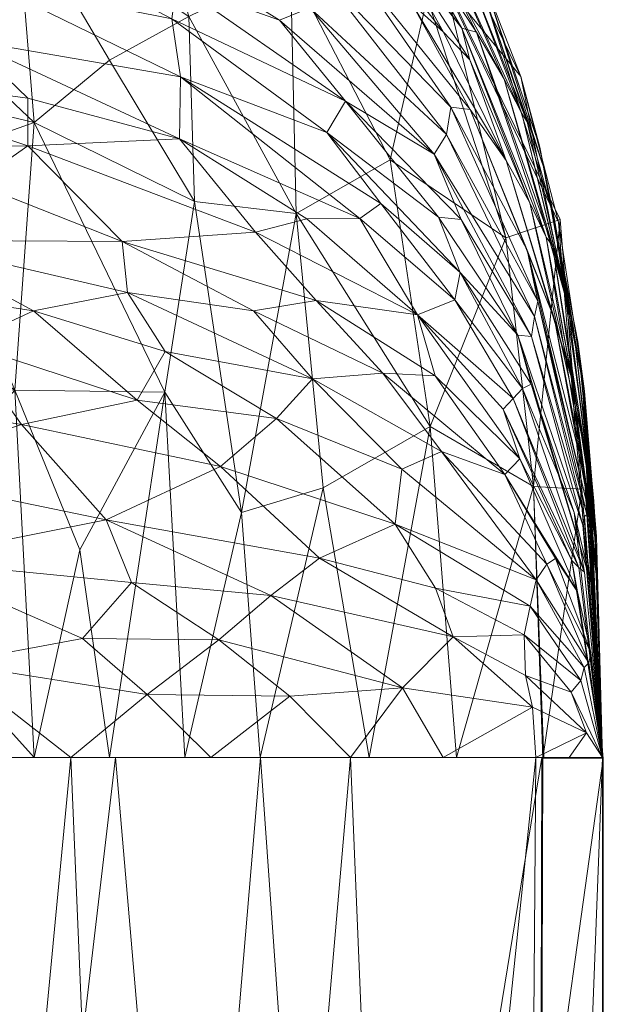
# Model space of a CAD drawing. Header units: millimetres. Extents: x -25 to 25, y -28 to 164.
# Tile 255 of 256: x 12 to 22, y 137 to 154. Entities that reach past the tile are written whole.
import ezdxf

# ---------------------------------------------------------------- set-up
doc = ezdxf.new("R2010")
doc.units = ezdxf.units.MM
doc.layers.add('A-GENM', color=13, linetype='Continuous')

# ---------------------------------------------------------------- blocks, each defined once
blk = doc.blocks.new('MODEL_FFAS1M02-101500BF0 - MODEL_FFAS1M02-101500BF0-457409-Preview')
at = {"layer": 'A-GENM', "lineweight": 9}
mesh = blk.add_polyface(dxfattribs=at)
corners = [(-20.905, 2.968, 216.28), (-20.905, 9.642, 216.279), (-20.905, 16.315, 216.28), (-20.901, 35.444, 216.283), (-20.909, 54.571, 216.28), (-20.926, 84.777, 216.268), (-20.792, 114.989, 216.342), (-20.901, 145.165, 216.28), (-20.75, 149.656, 216.286), (-20.285, 153.982, 216.236), (-18.934, 158.123, 216.29), (-16.516, 161.748, 216.289), (-12.932, 164.214, 216.281), (-8.745, 165.529, 216.265), (-4.403, 166.065, 216.283), (0, 166.212, 216.28), (4.406, 166.068, 216.28), (8.74, 165.534, 216.262), (12.914, 164.222, 216.281), (16.5, 161.758, 216.292), (18.915, 158.139, 216.296), (20.259, 154.048, 216.244), (20.728, 149.804, 216.292), (20.888, 145.165, 216.285), (20.789, 114.989, 216.341), (20.931, 84.777, 216.263), (20.91, 54.572, 216.279), (20.901, 35.444, 216.283), (20.905, 16.315, 216.28), (20.905, 9.642, 216.279), (20.905, 2.968, 216.28), (20.924, 2.954, 215.279), (21.393, 23.004, 215.302), (21.881, 43.317, 215.28), (21.905, 94.232, 215.274), (21.919, 145.158, 215.28), (21.183, 154.358, 215.28), (17.237, 162.464, 215.28), (9.127, 166.45, 215.28), (0, 167.212, 215.28), (-7.32, 166.762, 215.282), (-14.316, 164.65, 215.286), (-19.365, 159.569, 215.274), (-21.427, 152.765, 215.302), (-21.919, 145.158, 215.28), (-21.905, 94.239, 215.265), (-21.865, 43.317, 215.28), (-21.399, 23.135, 215.279), (-20.924, 2.954, 215.279), (-20.903, 25.88, 216.281), (-20.905, 45.008, 216.281), (-20.859, 99.883, 216.305), (20.86, 99.883, 216.302), (20.905, 45.008, 216.281), (20.903, 25.88, 216.282), (21.158, 12.979, 215.291), (21.637, 33.16, 215.291), (21.893, 68.774, 215.277), (21.912, 119.695, 215.277), (-21.912, 119.699, 215.272), (-21.885, 68.778, 215.272), (-21.632, 33.226, 215.279), (-21.162, 13.045, 215.279), (-21.895, 81.509, 215.269), (21.887, 56.046, 215.278), (21.899, 81.503, 215.275), (21.909, 106.964, 215.275), (-21.909, 106.969, 215.269), (-21.875, 56.047, 215.276), (20.92, 69.674, 216.271), (20.838, 130.077, 216.313), (-20.846, 130.077, 216.311), (-20.918, 69.674, 216.274), (-21.915, 132.428, 215.276), (21.915, 132.427, 215.278), (-20.874, 137.621, 216.295), (-21.917, 138.793, 215.278), (20.863, 137.621, 216.299), (21.917, 138.793, 215.279), (-20.913, 62.123, 216.277), (-21.88, 62.413, 215.274), (20.915, 62.123, 216.275), (21.89, 62.41, 215.278), (20.926, 77.225, 216.267), (-20.922, 77.225, 216.271), (21.914, 126.061, 215.278), (20.813, 122.533, 216.327), (-20.819, 122.533, 216.327), (-21.914, 126.064, 215.274), (21.896, 75.139, 215.276), (-21.89, 75.143, 215.27), (-21.87, 49.682, 215.278), (21.884, 49.681, 215.279), (-20.902, 30.662, 216.282), (-21.28, 18.09, 215.279), (-21.9, 87.874, 215.267), (20.824, 107.436, 216.321), (21.91, 113.33, 215.276), (21.041, 7.967, 215.285), (-21.907, 100.604, 215.267), (-21.91, 113.334, 215.27), (-20.825, 107.436, 216.324), (-21.043, 8, 215.279), (-20.903, 40.226, 216.282), (21.515, 28.082, 215.296), (20.904, 21.097, 216.281), (20.903, 40.226, 216.282), (21.907, 100.598, 215.275), (4.564, 166.831, 215.28), (13.182, 164.457, 215.28), (19.21, 158.411, 215.28), (21.902, 87.868, 215.275), (21.551, 149.758, 215.28), (20.895, 92.33, 216.282), (-20.907, 49.789, 216.281), (20.907, 49.79, 216.28), (-21.516, 28.181, 215.279), (-20.904, 21.097, 216.281), (-20.893, 92.33, 216.286), (-21.748, 38.271, 215.28), (20.902, 30.662, 216.282), (21.275, 17.991, 215.296), (21.759, 38.238, 215.285)]
mesh.append_faces([[corners[k] for k in face] for face in [(98, 30, 31)]], dxfattribs={"vtx0": -1})
mesh.append_faces([[corners[k] for k in face] for face in [(117, 94, 2), (68, 79, 80), (26, 64, 81), (118, 95, 5), (46, 50, 91), (11, 42, 10), (96, 97, 24), (30, 98, 29), (2, 62, 1), (94, 117, 47), (60, 72, 90), (7, 44, 75), (69, 89, 83), (13, 41, 12), (65, 83, 89), (21, 110, 20), (56, 120, 104), (116, 93, 61), (17, 108, 16), (35, 77, 78), (79, 68, 4), (70, 74, 77), (28, 121, 105), (71, 88, 87), (29, 55, 28), (19, 109, 18), (110, 21, 36), (54, 104, 120), (38, 18, 109), (37, 20, 110), (27, 122, 106), (23, 112, 22), (77, 35, 23), (93, 116, 49), (25, 111, 113), (97, 96, 66), (15, 39, 14), (58, 24, 97), (95, 118, 45), (6, 100, 101), (16, 39, 15), (18, 38, 17), (20, 37, 19), (112, 23, 35), (122, 27, 56)]], dxfattribs={"vtx0": -1, "vtx1": -1})
mesh.append_faces([[corners[k] for k in face] for face in [(65, 25, 83), (92, 26, 115), (102, 0, 1), (52, 34, 107), (90, 72, 84), (103, 46, 119), (69, 57, 89), (73, 71, 75), (4, 68, 91), (51, 67, 99), (67, 51, 101), (84, 63, 90), (58, 86, 24), (86, 58, 85), (11, 41, 42), (51, 99, 45), (42, 9, 10), (14, 39, 40), (57, 69, 81), (34, 52, 113), (79, 60, 80), (59, 6, 87), (66, 96, 52), (6, 59, 100), (85, 70, 86), (16, 108, 39), (54, 32, 104), (17, 38, 108), (105, 121, 32), (77, 74, 78), (25, 65, 111), (36, 21, 22), (91, 114, 4), (1, 62, 102), (32, 54, 105), (33, 53, 106), (91, 50, 114), (26, 92, 64), (56, 27, 120), (28, 55, 121)]], dxfattribs={"vtx0": -1, "vtx2": -1})
mesh.append_faces([[corners[k] for k in face] for face in [(81, 64, 82, 57)]], dxfattribs={"vtx0": -1, "vtx3": -1})
mesh.append_faces([[corners[k] for k in face] for face in [(76, 73, 75, 44), (7, 8, 44), (11, 12, 41), (79, 72, 60), (88, 59, 87), (42, 43, 9), (43, 44, 8), (8, 9, 43), (40, 41, 13), (119, 61, 3), (13, 14, 40), (84, 5, 63), (73, 88, 71), (94, 62, 2), (100, 67, 101), (37, 109, 19), (85, 74, 70), (33, 92, 53), (93, 3, 61), (95, 63, 5), (98, 55, 29), (3, 103, 119), (103, 50, 46), (107, 66, 52), (111, 34, 113), (112, 36, 22), (115, 53, 92), (116, 47, 49), (117, 49, 47), (118, 51, 45), (122, 33, 106)]], dxfattribs={"vtx1": -1, "vtx2": -1})
mesh.append_faces([[corners[k] for k in face] for face in [(102, 48, 0)]], dxfattribs={"vtx2": -1})
mesh = blk.add_polyface(dxfattribs=at)
corners = [(0, 153.42, 219), (7.531, 151.813, 219), (10.927, 145.18, 219), (16.07, 145.18, 218.291), (20.905, 145.18, 216.28), (20.728, 149.804, 216.292), (20.259, 154.048, 216.244), (18.915, 158.139, 216.296), (16.5, 161.758, 216.292), (12.914, 164.222, 216.281), (8.74, 165.534, 216.262), (4.406, 166.068, 216.28), (0, 166.212, 216.28), (0, 160.245, 218.537), (17.925, 145.18, 217.52), (0, 163.154, 217.436), (11.908, 159.78, 218.139), (16.683, 154.463, 217.831), (9.275, 163.252, 217.463), (18.967, 150.829, 217.161), (0, 164.683, 216.858), (13.498, 145.18, 218.646), (7.592, 157.114, 218.862), (16.587, 158.666, 217.215), (13.726, 161.846, 217.189), (5.269, 164.473, 217.254), (5.214, 162.929, 217.879), (11.885, 151.449, 218.95), (8.951, 161.636, 218.037), (8.599, 159.444, 218.535), (12.216, 156.013, 218.662), (0, 156.832, 218.768), (3.997, 155.73, 218.977), (7.882, 154.486, 218.998), (14.44, 151.416, 218.625), (0, 161.7, 217.987), (3.765, 152.616, 219), (5.198, 161.058, 218.375), (4.39, 158.973, 218.729), (17.14, 149.782, 217.943), (10.251, 155.319, 218.887), (14.849, 157.824, 217.929), (14.949, 154.668, 218.312), (15.747, 149.358, 218.381), (14.784, 145.18, 218.468), (19.415, 145.18, 216.9), (18.283, 155.378, 217.094), (13.5, 157.074, 218.343), (9.229, 148.496, 219), (12.213, 145.18, 218.823), (12.995, 148.722, 218.899)]
mesh.append_faces([[corners[k] for k in face] for face in [(5, 45, 4)]], dxfattribs={"vtx0": -1})
mesh.append_faces([[corners[k] for k in face] for face in [(10, 18, 9), (15, 25, 20), (11, 25, 10), (0, 32, 31), (44, 34, 21), (21, 50, 49)]], dxfattribs={"vtx0": -1, "vtx1": -1})
mesh.append_faces([[corners[k] for k in face] for face in [(36, 33, 32), (37, 38, 29), (18, 26, 28), (30, 16, 29), (41, 24, 16), (1, 27, 33), (39, 43, 3), (29, 16, 28), (24, 9, 18), (17, 19, 46), (39, 19, 17), (25, 15, 26), (45, 5, 19), (46, 7, 23), (18, 25, 26), (42, 30, 34), (11, 20, 25), (41, 17, 23), (24, 18, 28), (23, 8, 24), (18, 10, 25), (28, 16, 24), (34, 30, 27), (32, 33, 22), (37, 26, 35), (38, 22, 29), (37, 29, 28), (30, 29, 22), (40, 22, 33), (50, 27, 49), (38, 32, 22), (22, 40, 30), (34, 44, 43), (41, 42, 17), (26, 37, 28), (13, 38, 37), (38, 31, 32), (19, 39, 14), (17, 42, 43), (33, 27, 40), (27, 30, 40), (24, 41, 23), (42, 47, 30), (42, 41, 47), (42, 34, 43), (43, 39, 17), (17, 46, 23), (6, 46, 19), (41, 16, 47), (16, 30, 47), (48, 49, 27), (21, 34, 50), (34, 27, 50)]], dxfattribs={"vtx0": -1, "vtx1": -1, "vtx2": -1})
mesh.append_faces([[corners[k] for k in face] for face in [(39, 3, 14), (19, 5, 6), (23, 7, 8), (46, 6, 7), (24, 8, 9), (26, 15, 35), (27, 1, 48), (32, 0, 36), (37, 35, 13), (38, 13, 31), (19, 14, 45)]], dxfattribs={"vtx0": -1, "vtx2": -1})
mesh.append_faces([[corners[k] for k in face] for face in [(2, 49, 48)]], dxfattribs={"vtx1": -1})
mesh.append_faces([[corners[k] for k in face] for face in [(36, 1, 33), (44, 3, 43)]], dxfattribs={"vtx1": -1, "vtx2": -1})
mesh.append_faces([[corners[k] for k in face] for face in [(11, 12, 20)]], dxfattribs={"vtx2": -1})
mesh = blk.add_polyface(dxfattribs=at)
corners = [(8.132, 155.577, 203.388), (8.078, 156.962, 203.698), (12.105, 155.615, 204.141), (6.299, 158.359, 203.893), (3.321, 159.307, 204.019), (8.456, 158.728, 204.249), (0, 162.021, 205.137), (5.427, 162.285, 205.473), (5.028, 161.348, 204.936), (8.767, 161.704, 205.573), (10.309, 161.886, 206.02), (10.847, 162.594, 206.675), (14.374, 160.768, 206.894), (6.106, 163.115, 206.092), (6.514, 163.533, 206.473), (11.457, 160.974, 205.806), (13.943, 159.296, 205.89), (10.029, 160.884, 205.39), (12.651, 162.699, 207.501), (10.436, 163.152, 207.011), (9.689, 163.742, 207.345), (0, 163.004, 206.106), (3.62, 164.005, 206.601), (0, 163.496, 206.59), (13.966, 161.638, 207.291), (0, 159.454, 204.294), (3.21, 160.166, 204.327), (0, 162.512, 205.622), (6.161, 159.577, 204.281), (6.894, 160.399, 204.672), (11.49, 160.006, 205.341), (3.342, 160.861, 204.62), (0, 161.165, 204.856), (12.106, 156.431, 204.33), (11.08, 157.416, 204.332), (4.933, 155.615, 203.111), (0, 156.031, 203.17), (4.38, 156.558, 203.29), (11.933, 163.599, 208.101), (13.944, 162.498, 208.07), (9.131, 159.287, 204.543), (11.381, 158.416, 204.706), (3.885, 157.665, 203.545), (0, 157.742, 203.732), (2.971, 158.52, 203.755), (0, 156.887, 203.451), (0, 158.598, 204.013), (0, 160.309, 204.575), (11.54, 159.373, 205.09), (7.084, 163.89, 206.879), (13.846, 160.212, 206.293)]
mesh.append_faces([[corners[k] for k in face] for face in [(0, 1, 2), (3, 4, 5), (6, 7, 8), (9, 7, 10), (11, 12, 10), (13, 14, 11), (15, 16, 17), (18, 19, 20), (13, 7, 21), (22, 13, 23), (11, 19, 24), (13, 11, 10), (7, 13, 10), (4, 25, 26), (8, 7, 9), (28, 26, 29), (17, 30, 29), (31, 32, 8), (9, 15, 17), (33, 1, 34), (35, 36, 37), (26, 31, 29), (20, 38, 39), (3, 34, 1), (5, 40, 41), (0, 37, 1), (1, 37, 42), (42, 43, 44), (3, 44, 4), (34, 3, 5), (37, 0, 35), (42, 37, 45), (1, 42, 3), (4, 44, 46), (42, 44, 3), (26, 28, 4), (4, 28, 5), (47, 31, 26), (17, 29, 8), (40, 29, 48), (29, 31, 8), (19, 11, 14), (14, 49, 19), (13, 22, 14), (15, 10, 50), (8, 9, 17), (10, 15, 9), (29, 30, 48), (17, 16, 30), (1, 33, 2), (40, 5, 28), (34, 5, 41), (29, 40, 28), (48, 41, 40)]], dxfattribs={"vtx0": -1, "vtx1": -1, "vtx2": -1})
mesh.append_faces([[corners[k] for k in face] for face in [(7, 27, 21), (42, 45, 43), (4, 46, 25), (31, 47, 32), (13, 21, 23), (7, 6, 27)]], dxfattribs={"vtx0": -1, "vtx2": -1})
mesh.append_faces([[corners[k] for k in face] for face in [(43, 46, 44), (25, 47, 26), (32, 6, 8), (36, 45, 37)]], dxfattribs={"vtx1": -1, "vtx2": -1})
mesh = blk.add_polyface(dxfattribs=at)
corners = [(20.946, 154.06, 211.893), (19.504, 157.62, 210.399), (19.755, 157.555, 211.068), (19.593, 158.617, 212.313), (20.528, 156.169, 212.477), (19.124, 159.232, 211.562), (19.885, 158.202, 213.041), (21.081, 154.385, 213.479), (20.622, 156.027, 212.871), (19.197, 158.398, 215.28), (20.513, 156.799, 214.712), (18.519, 160.918, 214.42), (19.317, 156.274, 208.988), (17.587, 158.788, 208.158), (19.648, 156.235, 209.572), (20.907, 155.242, 213.75), (18.626, 159.721, 210.847), (20.229, 156.753, 211.813), (17.764, 161.263, 211.471), (19.194, 157.554, 209.631), (20.262, 155.365, 210.436), (18.657, 158.03, 209.05), (21.157, 154.315, 215.28), (19.914, 158.333, 213.968), (20.054, 157.915, 213.541), (18.418, 160.982, 213.668), (17.116, 158.548, 207.536), (19.245, 155.806, 208.638), (21.052, 153.91, 212.352), (17.989, 160.235, 210.127), (18.065, 161.151, 212.25), (19.645, 157.085, 210.226), (18.305, 159.158, 209.446), (17.712, 159.462, 208.824), (20.838, 155.594, 214.092), (18.385, 160.918, 213.032), (20.665, 154.641, 211.18)]
mesh.append_faces([[corners[k] for k in face] for face in [(0, 1, 2), (3, 4, 5), (6, 7, 8), (9, 10, 11), (12, 13, 14), (7, 6, 15), (16, 5, 17), (5, 18, 3), (19, 20, 21), (23, 24, 25), (11, 10, 23), (26, 12, 27), (20, 14, 21), (17, 28, 2), (16, 17, 2), (17, 5, 4), (29, 16, 2), (1, 29, 2), (6, 3, 30), (8, 4, 3), (19, 31, 20), (31, 32, 1), (21, 33, 19), (13, 21, 14), (19, 32, 31), (24, 15, 6), (24, 34, 15), (10, 34, 23), (35, 24, 6), (34, 24, 23), (6, 8, 3), (1, 36, 31)]], dxfattribs={"vtx0": -1, "vtx1": -1, "vtx2": -1})
mesh.append_faces([[corners[k] for k in face] for face in [(10, 9, 22)]], dxfattribs={"vtx0": -1, "vtx2": -1})
mesh = blk.add_polyface(dxfattribs=at)
corners = [(19.317, 156.274, 208.988), (17.116, 158.548, 207.536), (17.587, 158.788, 208.158), (18.125, 154.632, 206.948), (14.71, 156.79, 205.334), (17.205, 155.845, 206.516), (11.08, 157.416, 204.332), (14.692, 155.732, 205.051), (14.56, 157.779, 205.575), (11.381, 158.416, 204.706), (13.846, 160.212, 206.293), (14.374, 160.768, 206.894), (16.398, 157.761, 206.597), (14.642, 158.383, 205.831), (13.943, 159.296, 205.89), (19.245, 155.806, 208.638), (16.916, 157.967, 207.072), (11.49, 160.006, 205.341), (19.035, 155.474, 208.203), (16.92, 159.83, 208.187), (18.657, 158.03, 209.05), (16.264, 161.108, 208.637), (18.305, 159.158, 209.446), (17.712, 159.462, 208.824), (17.523, 156.375, 206.939), (19.504, 157.62, 210.399), (17.205, 160.674, 209.343), (17.989, 160.235, 210.127), (15.794, 160.365, 207.565), (19.194, 157.554, 209.631), (12.106, 156.431, 204.33), (11.54, 159.373, 205.09), (12.105, 155.615, 204.141)]
mesh.append_faces([[corners[k] for k in face] for face in [(0, 1, 2), (3, 4, 5), (6, 4, 7), (8, 4, 9), (10, 11, 1), (12, 13, 14), (15, 16, 1), (1, 11, 2), (14, 10, 16), (12, 14, 16), (14, 13, 17), (18, 16, 15), (5, 4, 8), (6, 9, 4), (10, 1, 16), (2, 19, 20), (21, 22, 23), (12, 18, 24), (25, 26, 27), (26, 25, 22), (20, 19, 23), (19, 2, 28), (23, 22, 29), (7, 30, 6), (8, 9, 31), (31, 17, 13), (24, 5, 8), (18, 12, 16), (13, 24, 8), (24, 13, 12), (31, 13, 8), (7, 32, 30)]], dxfattribs={"vtx0": -1, "vtx1": -1, "vtx2": -1})
mesh = blk.add_polyface(dxfattribs=at)
corners = [(20.46, 152.383, 209.515), (20.69, 151.548, 209.799), (19.479, 153.453, 208.155), (21.32, 152.876, 213.094), (20.528, 156.169, 212.477), (21.404, 152.545, 213.518), (21.598, 151.43, 214.913), (21.484, 152.275, 214.407), (20.838, 155.594, 214.092), (20.513, 156.799, 214.712), (21.052, 153.91, 212.352), (20.229, 156.753, 211.813), (21.614, 150.377, 213.056), (20.665, 154.641, 211.18), (20.946, 154.06, 211.893), (19.648, 156.235, 209.572), (20.621, 153.834, 210.476), (19.317, 156.274, 208.988), (19.035, 155.474, 208.203), (20.697, 152.361, 210.046), (19.496, 154.357, 208.442), (21.157, 154.315, 215.28), (20.542, 151.478, 209.463), (19.385, 152.987, 207.921), (19.245, 155.806, 208.638), (20.802, 152.968, 210.572), (20.743, 152.702, 210.288), (21.085, 152.656, 211.407), (20.262, 155.365, 210.436), (21.375, 151.659, 212.209), (19.504, 157.62, 210.399), (21.69, 149.937, 213.538), (19.755, 157.555, 211.068), (20.622, 156.027, 212.871), (20.907, 155.242, 213.75), (21.081, 154.385, 213.479), (21.566, 151.579, 214.224), (19.111, 154.397, 207.936), (19.645, 157.085, 210.226)]
mesh.append_faces([[corners[k] for k in face] for face in [(0, 1, 2), (3, 4, 5), (6, 7, 8), (9, 6, 8), (10, 11, 3), (12, 13, 14), (15, 16, 17), (18, 19, 20), (9, 21, 6), (22, 23, 2), (24, 17, 25), (25, 26, 24), (24, 26, 18), (15, 27, 16), (27, 28, 29), (28, 27, 15), (20, 19, 0), (29, 28, 13), (12, 29, 13), (13, 30, 14), (14, 10, 31), (14, 32, 10), (5, 4, 33), (34, 8, 7), (11, 4, 3), (35, 34, 36), (18, 26, 19), (0, 37, 20), (17, 16, 25), (36, 34, 7), (37, 0, 2), (5, 33, 35), (38, 13, 28)]], dxfattribs={"vtx0": -1, "vtx1": -1, "vtx2": -1})
mesh = blk.add_polyface(dxfattribs=at)
corners = [(17.025, 152.979, 205.751), (18.161, 151.739, 206.42), (15.952, 152.801, 205.082), (17.765, 154.374, 206.573), (14.692, 155.732, 205.051), (14.71, 156.79, 205.334), (18.752, 152.735, 207.142), (15.991, 154.145, 205.339), (16.861, 154.37, 205.906), (19.385, 152.987, 207.921), (12.105, 155.615, 204.141), (13.712, 153.985, 204.31), (20.498, 150.278, 209.162), (19.053, 151.693, 207.287), (13.808, 153.114, 204.195), (16.962, 151.639, 205.505), (12.2, 152.799, 203.65), (14.446, 152.109, 204.282), (13.968, 151.279, 203.985), (17.523, 156.375, 206.939), (19.111, 154.397, 207.936), (17.205, 155.845, 206.516), (18.125, 154.632, 206.948), (19.479, 153.453, 208.155), (16.349, 150.966, 205.041), (19.162, 150.403, 207.233), (19.035, 155.474, 208.203), (19.496, 154.357, 208.442), (20.383, 151.304, 209.115)]
mesh.append_faces([[corners[k] for k in face] for face in [(0, 1, 2), (3, 4, 5), (6, 7, 8), (3, 9, 6), (4, 8, 7), (10, 4, 7), (11, 10, 7), (6, 12, 13), (14, 11, 2), (15, 2, 1), (16, 17, 18), (19, 20, 21), (22, 21, 23), (0, 13, 1), (24, 18, 17), (15, 24, 17), (14, 2, 15), (15, 1, 25), (14, 15, 17), (0, 11, 7), (11, 0, 2), (6, 0, 7), (6, 13, 0), (19, 26, 27), (21, 20, 23), (19, 27, 20), (6, 9, 28), (9, 3, 22), (4, 3, 8), (6, 8, 3), (9, 22, 23), (5, 22, 3), (14, 17, 16)]], dxfattribs={"vtx0": -1, "vtx1": -1, "vtx2": -1})
mesh = blk.add_polyface(dxfattribs=at)
corners = [(9.525, 150.044, 202.7), (7.74, 149.316, 202.358), (5.907, 150.551, 202.338), (6.827, 145.18, 201.793), (6.176, 147.297, 201.963), (10.776, 146.791, 202.564), (2.873, 147.328, 201.778), (4.728, 149.269, 202.092), (7.38, 148.278, 202.193), (0, 146.429, 201.673), (0, 147.679, 201.847), (9.999, 148.549, 202.603), (13.439, 149.238, 203.551), (8.132, 155.577, 203.388), (11.199, 154.977, 203.787), (9.969, 154.004, 203.361), (11.007, 152.251, 203.281), (12, 150.862, 203.323), (8.177, 151.482, 202.695), (3.408, 153.6, 202.658), (7.028, 153.116, 202.813), (3.906, 152.395, 202.482), (12.105, 155.615, 204.141), (12.2, 152.799, 203.65), (13.968, 151.279, 203.985), (5.105, 154.638, 202.927), (2.934, 150.167, 202.127), (0, 153.926, 202.715), (0, 151.427, 202.368), (0, 152.676, 202.541), (9.663, 153.185, 203.169), (0, 148.928, 202.02), (0, 145.18, 201.499), (3.399, 145.18, 201.646), (9.833, 145.18, 202.364), (0, 150.178, 202.194), (3.018, 151.216, 202.273), (0, 155.175, 202.888), (13.712, 153.985, 204.31), (13.808, 153.114, 204.195), (4.933, 155.615, 203.111), (0, 156.031, 203.17), (12.838, 145.18, 202.935), (14.141, 146.254, 203.493), (13.039, 147.21, 203.201), (13.874, 148.168, 203.586)]
mesh.append_faces([[corners[k] for k in face] for face in [(31, 7, 10), (33, 4, 3)]], dxfattribs={"vtx0": -1, "vtx1": -1})
mesh.append_faces([[corners[k] for k in face] for face in [(0, 1, 2), (3, 4, 5), (6, 7, 8), (11, 1, 0), (11, 0, 12), (13, 14, 15), (16, 17, 18), (19, 20, 21), (18, 20, 16), (22, 14, 13), (23, 24, 16), (25, 13, 15), (15, 20, 25), (26, 2, 7), (19, 27, 25), (30, 16, 20), (0, 18, 17), (12, 0, 17), (1, 8, 7), (7, 31, 26), (0, 2, 18), (4, 8, 5), (35, 36, 26), (19, 21, 29), (20, 18, 21), (36, 18, 2), (28, 21, 36), (18, 36, 21), (25, 20, 19), (2, 26, 36), (16, 24, 17), (23, 16, 30), (15, 38, 39), (42, 5, 43), (44, 43, 5), (5, 11, 44), (45, 11, 12), (11, 45, 44), (22, 38, 14), (15, 14, 38), (20, 15, 30), (23, 15, 39), (15, 23, 30), (8, 1, 11), (2, 1, 7), (5, 8, 11), (8, 4, 6), (33, 9, 6), (7, 6, 10), (33, 6, 4), (13, 25, 40), (37, 40, 25)]], dxfattribs={"vtx0": -1, "vtx1": -1, "vtx2": -1})
mesh.append_faces([[corners[k] for k in face] for face in [(6, 9, 10), (5, 34, 3), (19, 29, 27), (40, 37, 41), (5, 42, 34)]], dxfattribs={"vtx0": -1, "vtx2": -1})
mesh.append_faces([[corners[k] for k in face] for face in [(32, 9, 33)]], dxfattribs={"vtx1": -1})
mesh.append_faces([[corners[k] for k in face] for face in [(28, 29, 21), (35, 28, 36), (27, 37, 25), (31, 35, 26)]], dxfattribs={"vtx1": -1, "vtx2": -1})
mesh = blk.add_polyface(dxfattribs=at)
corners = [(21.566, 151.579, 214.224), (21.484, 152.275, 214.407), (21.803, 148.951, 214.887), (20.697, 152.361, 210.046), (21.601, 149.294, 212.357), (21.57, 149.142, 212.134), (20.743, 152.702, 210.288), (21.636, 149.324, 212.594), (21.404, 152.545, 213.518), (21.766, 149.311, 214.172), (21.32, 152.876, 213.094), (21.69, 149.937, 213.538), (21.052, 153.91, 212.352), (21.763, 149.264, 213.996), (20.802, 152.968, 210.572), (21.645, 149.493, 212.738), (20.542, 151.478, 209.463), (20.69, 151.548, 209.799), (21.424, 149.362, 211.501), (21.085, 152.656, 211.407), (21.708, 149.268, 213.183), (21.59, 150.04, 212.616), (21.375, 151.659, 212.209), (21.772, 148.935, 213.777), (20.946, 154.06, 211.893), (21.757, 149.556, 214.394), (21.081, 154.385, 213.479), (21.773, 149.274, 214.315), (20.46, 152.383, 209.515), (20.621, 153.834, 210.476), (20.383, 151.304, 209.115), (20.214, 151.125, 208.782), (18.752, 152.735, 207.142), (21.598, 151.43, 214.913), (21.598, 148.341, 212.109), (20.241, 150.01, 208.666), (19.053, 151.693, 207.287), (20.498, 150.278, 209.162), (21.614, 150.377, 213.056), (19.385, 152.987, 207.921), (19.479, 153.453, 208.155), (21.706, 148.167, 212.725), (21.501, 148.422, 211.665)]
mesh.append_faces([[corners[k] for k in face] for face in [(0, 1, 2), (3, 4, 5), (6, 7, 4), (8, 9, 10), (11, 12, 13), (7, 14, 15), (16, 17, 18), (19, 20, 21), (20, 19, 22), (23, 24, 11), (13, 12, 10), (25, 8, 26), (9, 8, 27), (9, 13, 10), (6, 14, 7), (6, 4, 3), (28, 3, 5), (15, 14, 29), (8, 25, 27), (30, 31, 32), (29, 19, 21), (29, 21, 15), (26, 0, 25), (1, 33, 2), (30, 16, 34), (35, 36, 37), (24, 23, 38), (39, 16, 30), (40, 17, 16), (41, 17, 28), (42, 31, 30), (37, 32, 31)]], dxfattribs={"vtx0": -1, "vtx1": -1, "vtx2": -1})
mesh = blk.add_polyface(dxfattribs=at)
corners = [(21.598, 151.43, 214.913), (21.905, 145.18, 215.28), (21.803, 148.951, 214.887), (21.103, 148.577, 210.334), (21.478, 148.008, 211.52), (21.708, 146.972, 212.577), (21.905, 145.18, 215.28), (21.757, 149.556, 214.394), (21.566, 151.579, 214.224), (21.811, 148.22, 213.821), (21.614, 150.377, 213.056), (21.905, 145.18, 215.28), (21.57, 149.142, 212.134), (21.601, 149.294, 212.357), (21.905, 145.18, 215.28), (21.772, 148.935, 213.777), (21.69, 149.937, 213.538), (21.905, 145.18, 215.28), (21.905, 145.18, 215.28), (21.645, 149.493, 212.738), (21.59, 150.04, 212.616), (21.763, 149.264, 213.996), (21.905, 145.18, 215.28), (21.905, 145.18, 215.28), (21.636, 149.324, 212.594), (21.905, 145.18, 215.28), (21.383, 148.544, 211.211), (20.498, 150.278, 209.162), (20.46, 152.383, 209.515), (21.706, 148.167, 212.725), (21.766, 149.311, 214.172), (21.905, 145.18, 215.28), (21.708, 149.268, 213.183), (21.375, 151.659, 212.209), (21.905, 145.18, 215.28), (21.531, 149.748, 215.28), (21.905, 145.18, 215.28), (21.157, 154.315, 215.28), (20.775, 148.214, 209.5), (19.162, 150.403, 207.233), (20.957, 148.48, 209.946), (20.241, 150.01, 208.666), (20.214, 151.125, 208.782), (21.501, 148.422, 211.665), (18.367, 149.159, 206.292), (20.674, 147.761, 209.25), (20.383, 151.304, 209.115), (21.598, 148.341, 212.109), (21.424, 149.362, 211.501), (20.69, 151.548, 209.799), (20.542, 151.478, 209.463), (21.905, 145.18, 215.28), (21.773, 149.274, 214.315)]
mesh.append_faces([[corners[k] for k in face] for face in [(12, 13, 14), (15, 16, 17), (16, 21, 22), (21, 30, 31)]], dxfattribs={"vtx0": -1})
mesh.append_faces([[corners[k] for k in face] for face in [(9, 10, 11), (11, 10, 15), (18, 20, 32)]], dxfattribs={"vtx0": -1, "vtx1": -1})
mesh.append_faces([[corners[k] for k in face] for face in [(3, 4, 5), (26, 4, 27), (28, 12, 29), (9, 32, 33), (10, 9, 33), (38, 39, 40), (4, 41, 27), (40, 39, 41), (42, 26, 27), (43, 26, 42), (44, 38, 45), (46, 47, 43), (3, 5, 40), (29, 48, 49), (47, 50, 48), (40, 41, 3), (4, 3, 41)]], dxfattribs={"vtx0": -1, "vtx1": -1, "vtx2": -1})
mesh.append_faces([[corners[k] for k in face] for face in [(6, 7, 8), (34, 8, 2)]], dxfattribs={"vtx1": -1})
mesh.append_faces([[corners[k] for k in face] for face in [(18, 19, 20), (7, 51, 52), (51, 30, 52)]], dxfattribs={"vtx1": -1, "vtx2": -1})
mesh.append_faces([[corners[k] for k in face] for face in [(0, 1, 2), (19, 23, 24), (24, 25, 13), (35, 36, 0, 37)]], dxfattribs={"vtx2": -1})
mesh = blk.add_polyface(dxfattribs=at)
corners = [(17.077, 148.584, 205.227), (15.393, 150.146, 204.44), (18.367, 149.159, 206.292), (13.439, 149.238, 203.551), (16.251, 147.946, 204.652), (13.874, 148.168, 203.586), (19.059, 148.068, 206.88), (12.838, 145.18, 202.935), (14.141, 146.254, 203.493), (15.224, 145.18, 204.119), (16.962, 151.639, 205.505), (19.162, 150.403, 207.233), (18.483, 150.102, 206.5), (15.365, 147.186, 204.113), (16.572, 146.226, 204.68), (18.161, 151.739, 206.42), (20.241, 150.01, 208.666), (13.968, 151.279, 203.985), (16.349, 150.966, 205.041), (12, 150.862, 203.323), (13.039, 147.21, 203.201), (20.775, 148.214, 209.5), (20.714, 146.041, 209.226), (19.188, 145.18, 207.298), (18.492, 146.369, 206.158), (19.053, 151.693, 207.287), (19.357, 147.241, 207.155), (20.674, 147.761, 209.25), (17.61, 145.18, 205.304)]
mesh.append_faces([[corners[k] for k in face] for face in [(7, 8, 9), (9, 14, 28)]], dxfattribs={"vtx0": -1, "vtx1": -1})
mesh.append_faces([[corners[k] for k in face] for face in [(0, 1, 2), (3, 4, 5), (0, 2, 6), (10, 11, 12), (13, 14, 8), (11, 15, 16), (1, 17, 18), (18, 10, 12), (19, 17, 1), (3, 19, 1), (0, 3, 1), (20, 5, 13), (18, 2, 1), (5, 4, 13), (21, 2, 12), (8, 20, 13), (22, 23, 24), (9, 8, 14), (4, 24, 13), (18, 12, 2), (15, 25, 16), (11, 21, 12), (26, 0, 6), (27, 6, 2), (13, 24, 14), (24, 28, 14), (4, 3, 0), (0, 26, 4), (24, 4, 26)]], dxfattribs={"vtx0": -1, "vtx1": -1, "vtx2": -1})
mesh.append_faces([[corners[k] for k in face] for face in [(23, 28, 24)]], dxfattribs={"vtx1": -1, "vtx2": -1})
mesh = blk.add_polyface(dxfattribs=at)
corners = [(19.357, 147.241, 207.155), (19.059, 148.068, 206.88), (20.569, 147.275, 209.005), (20.714, 146.041, 209.226), (20.592, 146.583, 209.005), (21.905, 145.18, 215.28), (21.372, 146.297, 211.017), (21.537, 146.496, 211.672), (20.957, 148.48, 209.946), (21.708, 146.972, 212.577), (21.67, 146.798, 212.339), (21.593, 146.718, 211.935), (21.905, 145.18, 215.28), (18.492, 146.369, 206.158), (20.674, 147.761, 209.25), (21.383, 148.544, 211.211), (21.905, 145.18, 215.28), (21.478, 148.008, 211.52), (21.811, 148.22, 213.821), (21.905, 145.18, 215.28), (21.708, 149.268, 213.183), (21.706, 148.167, 212.725), (21.57, 149.142, 212.134), (21.905, 145.18, 215.28), (21.424, 149.362, 211.501), (21.905, 145.18, 215.28), (21.598, 148.341, 212.109), (21.501, 148.422, 211.665), (21.905, 145.18, 215.28), (20.775, 148.214, 209.5), (21.635, 145.601, 212.131), (20.766, 145.18, 209.292), (21.905, 145.18, 215.28), (21.905, 145.18, 215.28), (21.905, 145.18, 215.28), (21.905, 145.18, 215.28), (21.336, 145.18, 212.286), (21.905, 145.18, 215.28), (19.188, 145.18, 207.298), (21.905, 145.18, 215.28)]
mesh.append_faces([[corners[k] for k in face] for face in [(7, 11, 12), (21, 22, 23), (27, 26, 28), (10, 9, 35), (36, 30, 37)]], dxfattribs={"vtx0": -1})
mesh.append_faces([[corners[k] for k in face] for face in [(38, 3, 31)]], dxfattribs={"vtx0": -1, "vtx1": -1})
mesh.append_faces([[corners[k] for k in face] for face in [(0, 1, 2), (3, 0, 4), (8, 9, 10), (13, 0, 3), (14, 11, 7), (29, 8, 10), (14, 2, 1), (3, 30, 31), (7, 2, 14), (10, 11, 29), (29, 11, 14), (2, 7, 6), (4, 2, 6), (30, 3, 4), (2, 4, 0), (30, 4, 6)]], dxfattribs={"vtx0": -1, "vtx1": -1, "vtx2": -1})
mesh.append_faces([[corners[k] for k in face] for face in [(24, 25, 26), (24, 21, 25)]], dxfattribs={"vtx0": -1, "vtx2": -1})
mesh.append_faces([[corners[k] for k in face] for face in [(5, 6, 7), (33, 9, 17), (34, 11, 10), (39, 15, 27)]], dxfattribs={"vtx1": -1})
mesh.append_faces([[corners[k] for k in face] for face in [(36, 31, 30)]], dxfattribs={"vtx1": -1, "vtx2": -1})
mesh.append_faces([[corners[k] for k in face] for face in [(15, 16, 17), (18, 19, 20), (6, 32, 30)]], dxfattribs={"vtx2": -1})
mesh = blk.add_polyface(dxfattribs=at)
corners = [(21.905, 145.18, 215.28), (21.905, 94.232, 215.274), (21.905, 43.316, 215.28), (21.512, 43.316, 205.449), (18.491, 43.316, 196.104), (9.817, 43.316, 191.56), (0, 43.316, 190.877), (-9.816, 43.316, 191.56), (-18.491, 43.316, 196.104), (-21.512, 43.316, 205.449), (-21.905, 43.316, 215.28), (-21.905, 94.239, 215.265), (-21.905, 145.18, 215.28), (-20.151, 145.18, 208.122), (-15.401, 145.18, 203.941), (-8.427, 145.18, 201.984), (0, 145.18, 201.499), (6.827, 145.18, 201.794), (12.839, 145.18, 202.933), (17.609, 145.18, 205.305), (20.767, 145.18, 209.291), (14.154, 43.316, 193.832), (17.713, 93.969, 200.636), (3.442, 94.248, 196.255), (-16.473, 90.875, 199.25), (20.001, 43.316, 200.777), (-20.001, 43.316, 200.777), (-20.297, 92.957, 204.535), (20.486, 108.075, 206.221), (14.395, 108.069, 199.794), (-11.434, 101.077, 198.015), (9.558, 110.749, 198.605), (21.905, 119.706, 215.277), (21.27, 81.102, 207.007), (-4.611, 103.409, 197.269), (11.621, 77.803, 195.62), (19.899, 71.411, 201.583), (4.909, 43.316, 191.219), (15.1, 76.838, 196.889), (2.732, 66.54, 193.339), (-2.969, 71.732, 193.889), (7.513, 76.202, 194.678), (-8.052, 79.099, 195.05), (-4.908, 43.316, 191.219), (-14.153, 43.316, 193.832), (-11.883, 69.949, 194.862), (21.741, 43.316, 211.174), (21.905, 77.413, 215.276), (21.905, 85.823, 215.275), (21.905, 60.365, 215.278), (-21.905, 77.397, 215.27), (-21.741, 43.316, 211.174), (-21.905, 60.356, 215.275), (18.509, 123.407, 204.257), (-17.776, 145.18, 206.032), (-18.132, 118.028, 203.376), (-20.304, 120.236, 206.702), (-15.261, 115.477, 200.983), (-18.713, 93.937, 201.786), (-21.905, 119.71, 215.272), (-21.337, 82.881, 207.498), (-21.391, 117.689, 209.826)]
mesh.append_faces([[corners[k] for k in face] for face in [(14, 57, 54), (15, 30, 14), (54, 55, 13), (17, 23, 16), (1, 33, 32), (25, 33, 3), (5, 35, 21), (21, 38, 4), (7, 42, 43)]], dxfattribs={"vtx0": -1, "vtx1": -1})
mesh.append_faces([[corners[k] for k in face] for face in [(20, 28, 53), (29, 31, 18), (56, 61, 12), (25, 36, 33), (29, 22, 38), (3, 33, 48), (42, 7, 45), (57, 55, 54), (35, 29, 38), (42, 45, 30), (29, 35, 31), (30, 15, 34), (53, 22, 29), (24, 8, 58), (38, 22, 4), (41, 35, 5), (58, 27, 56), (23, 39, 40), (27, 60, 61), (32, 33, 28), (31, 23, 17), (4, 22, 36), (39, 23, 41), (40, 39, 6), (34, 40, 42), (23, 34, 16), (36, 28, 33), (28, 36, 22), (23, 31, 41), (38, 21, 35), (34, 23, 40), (30, 34, 42), (40, 43, 42), (39, 41, 37), (35, 41, 31), (24, 45, 44), (30, 45, 24), (19, 53, 29), (22, 53, 28), (24, 58, 55), (56, 13, 55), (57, 24, 55), (27, 61, 56), (57, 30, 24), (57, 14, 30), (55, 58, 56), (27, 58, 8), (11, 60, 9), (60, 27, 26), (59, 61, 60)]], dxfattribs={"vtx0": -1, "vtx1": -1, "vtx2": -1})
mesh.append_faces([[corners[k] for k in face] for face in [(31, 17, 18), (36, 25, 4), (47, 46, 3), (28, 0, 32), (60, 26, 9), (41, 5, 37), (40, 6, 43), (45, 7, 44), (50, 9, 51), (56, 12, 13), (61, 59, 12)]], dxfattribs={"vtx0": -1, "vtx2": -1})
mesh.append_faces([[corners[k] for k in face] for face in [(15, 16, 34), (19, 20, 53), (20, 0, 28), (18, 19, 29), (50, 11, 9), (8, 26, 27), (37, 6, 39), (44, 8, 24), (47, 49, 46), (1, 48, 33), (48, 47, 3), (52, 50, 51), (11, 59, 60)]], dxfattribs={"vtx1": -1, "vtx2": -1})
mesh.append_faces([[corners[k] for k in face] for face in [(49, 2, 46), (51, 10, 52)]], dxfattribs={"vtx2": -1})
mesh = blk.add_polyface(dxfattribs=at)
corners = [(10.927, 54.573, 219), (13.533, 54.573, 218.82), (16.09, 54.573, 218.286), (18.556, 54.573, 217.425), (20.905, 54.573, 216.279), (20.931, 84.777, 216.263), (20.789, 114.989, 216.341), (20.872, 145.18, 216.294), (16.071, 145.18, 218.291), (10.927, 145.18, 219), (10.927, 99.877, 219), (14.816, 82.535, 218.596), (20.919, 70.573, 216.27), (17.953, 77.789, 217.666), (17.302, 102.38, 217.905), (17.524, 124.668, 217.827), (10.927, 122.528, 219), (14.331, 114.663, 218.691), (13.6, 145.18, 218.632), (14.848, 130.658, 218.59), (10.927, 77.225, 219), (20.86, 99.883, 216.302), (13.744, 98.145, 218.789)]
mesh.append_faces([[corners[k] for k in face] for face in [(20, 22, 10), (8, 15, 7), (7, 15, 6), (10, 17, 16)]], dxfattribs={"vtx0": -1, "vtx1": -1})
mesh.append_faces([[corners[k] for k in face] for face in [(20, 1, 11), (13, 11, 2), (15, 17, 14), (14, 17, 22), (15, 14, 6), (12, 13, 3), (11, 13, 14), (10, 22, 17), (19, 16, 17), (19, 15, 8), (16, 19, 18), (15, 19, 17), (22, 20, 11), (5, 14, 13), (14, 22, 11)]], dxfattribs={"vtx0": -1, "vtx1": -1, "vtx2": -1})
mesh.append_faces([[corners[k] for k in face] for face in [(13, 12, 5), (14, 5, 21)]], dxfattribs={"vtx0": -1, "vtx2": -1})
mesh.append_faces([[corners[k] for k in face] for face in [(0, 1, 20)]], dxfattribs={"vtx1": -1})
mesh.append_faces([[corners[k] for k in face] for face in [(1, 2, 11), (2, 3, 13), (8, 18, 19), (21, 6, 14)]], dxfattribs={"vtx1": -1, "vtx2": -1})
mesh.append_faces([[corners[k] for k in face] for face in [(18, 9, 16), (3, 4, 12)]], dxfattribs={"vtx2": -1})

msp = doc.modelspace()

# ---------------------------------------------------------------- block references
at = {"layer": 'A-GENM', "lineweight": 9}
msp.add_blockref('MODEL_FFAS1M02-101500BF0 - MODEL_FFAS1M02-101500BF0-457409-Preview', (0, -3.695), dxfattribs=at)

doc.saveas('drawing.dxf')
